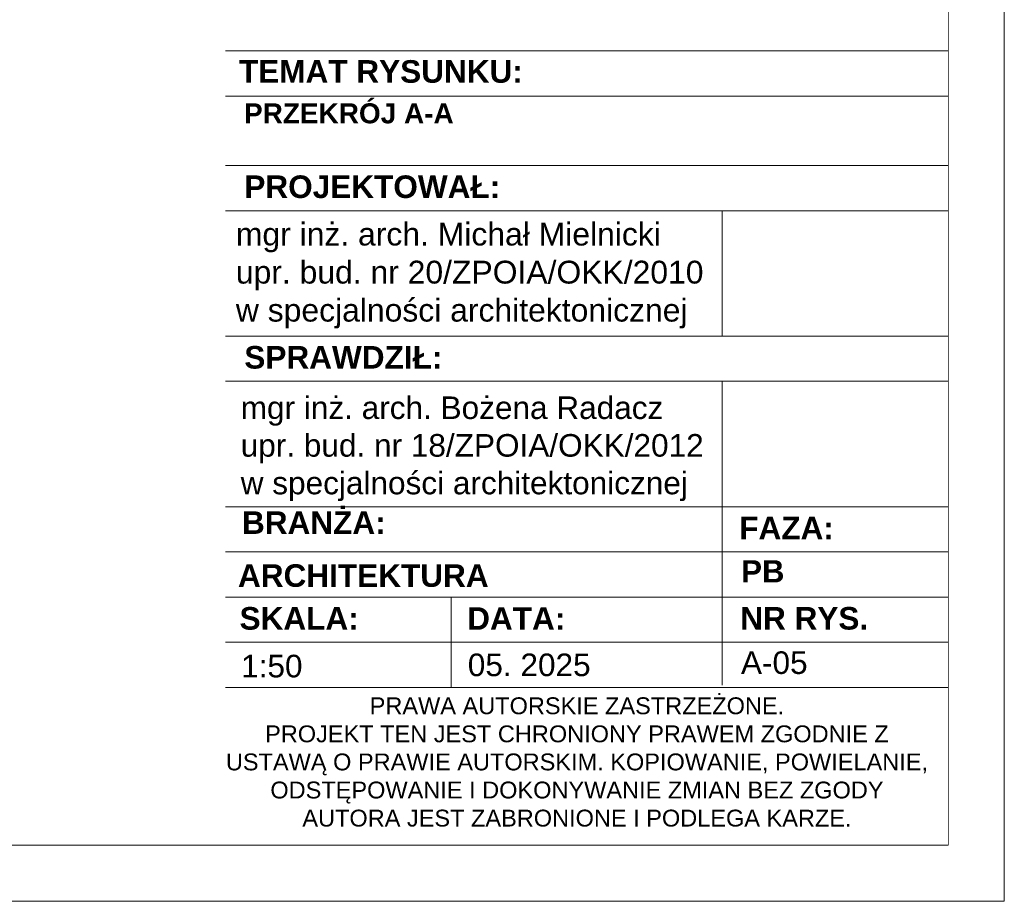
# Model space of a CAD drawing. Header units: millimetres. Extents: x 8949 to 18258, y -1077 to 30686.
# Tile 63 of 89: x 15004 to 15442, y 20999 to 21392. Entities that reach past the tile are written whole.
import ezdxf

# ---------------------------------------------------------------- set-up
doc = ezdxf.new("R2010")
doc.units = ezdxf.units.MM
doc.set_wipeout_variables(frame=1)
doc.layers.add('0A_TABELKA', color=7, linetype='Continuous', lineweight=0)
doc.layers.add('0Z_OPISY', color=7, linetype='Continuous', lineweight=9)
doc.styles.add('Arial', font='arial.ttf')

msp = doc.modelspace()

# ---------------------------------------------------------------- linework, layer by layer
at = {"layer": '0Z_OPISY'}
for points in [[(12242.45, 20999.24), (15442.45, 20999.24), (15442.45, 23099.24), (12242.45, 23099.24)], [(12267.45, 21024.24), (15417.45, 21024.24), (15417.45, 23074.24), (12267.45, 23074.24)]]:
    msp.add_lwpolyline(points, close=True, dxfattribs=at)

# ---------------------------------------------------------------- next in the draw order: wipeouts: each hides what was drawn before it
msp.add_wipeout([(15095.7, 21024.24), (15095.7, 21672.63), (15417.45, 21672.63), (15417.45, 21024.24)]).dxf.layer = '0A_TABELKA'

# ---------------------------------------------------------------- next in the draw order: linework, layer by layer
at = {"layer": '0A_TABELKA'}
for p, q in [((15095.7, 21377.81), (15417.45, 21377.81)), ((15095.7, 21357.7), (15417.45, 21357.7)), ((15095.7, 21326.8), (15417.45, 21326.8)), ((15095.7, 21306.69), (15417.45, 21306.69)), ((15095.7, 21250.87), (15417.45, 21250.87)), ((15095.7, 21230.76), (15417.45, 21230.76)), ((15316.91, 21230.76), (15316.91, 21095.52)), ((15095.7, 21174.93), (15417.45, 21174.93)), ((15095.7, 21174.93), (15417.45, 21174.93)), ((15095.7, 21154.83), (15417.45, 21154.83)), ((15095.7, 21134.72), (15417.45, 21134.72)), ((15196.25, 21134.72), (15196.25, 21094.5)), ((15095.7, 21114.61), (15417.45, 21114.61)), ((15095.7, 21094.5), (15417.45, 21094.5)), ((15417.45, 21024.24), (15095.7, 21024.24))]:
    msp.add_line(p, q, dxfattribs=at)
msp.add_lwpolyline([(15316.91, 21306.69), (15316.91, 21250.87)], dxfattribs=at)

# ---------------------------------------------------------------- next in the draw order: texts
at = {"layer": '0A_TABELKA', "style": 'Arial'}
for s, insert, char_height, width, attachment_point in [('{\\W1;\\fArial|b1|i0|c238|p34;TEMAT RYSUNKU:\\fArial Narrow|b1|i0|c238|p34;  }', (15101.73, 21373.73), 10.0547, 380.2601, 1), ('{\\fArial|b1|i0|c238|p34;PRZEKRÓJ A-A}', (15103.98, 21354.51), 8.91, 460.3901, 1), ('{\\fArial|b1|i0|c238|p34;\\W1;PROJEKTOWAŁ:}', (15104.13, 21322.41), 10.0547, 28.8912, 1), ('{\\W1;mgr inż. arch. Michał Mielnicki \\Pupr. bud. nr 20/ZPOIA/OKK/2010\\Pw specjalności architektonicznej}', (15100.36, 21301.36), 10.1562, 469.362, 1), ('{\\fArial|b1|i0|c238|p34;SPRAWDZIŁ:}', (15104.13, 21246.47), 10.0547, 28.8912, 1), ('{\\W1;mgr inż. arch. Bożena Radacz\\Pupr. bud. nr 18/ZPOIA/OKK/2012\\Pw specjalności architektonicznej}', (15102.52, 21224.02), 10.0547, 467.0676, 1), ('{\\fArial|b1|i0|c238|p34;\\H1.102x;\\W1;BRANŻA:\\P\\fArial|b0|i0|c238|p34;\\H0.90744x;\\W0.8;\\P         }', (15103.09, 21172.86), 9.1216, 26.0508, 1), ('{\\fArial|b1|i0|c238|p34;\\H1.102x;\\W1;FAZA:\\P\\fArial|b0|i0|c238|p34;\\H0.90744x;\\W0.8;\\P\\pxi1.9692; }', (15324.46, 21170.48), 9.1216, 14.3812, 1), ('{\\fArial|b1|i0|c238|p34;\\W1;ARCHITEKTURA}', (15101.31, 21149.3), 10.0547, 29.0235, 1), ('{\\fArial|b1|i0|c238|p34;PB}', (15325.36, 21151.1), 9.9, 29.0235, 1), ('{\\fArial|b1|i0|c238|p34;\\W1;SKALA:}', (15102, 21130.24), 10.0547, 10.2029, 1), ('{\\fArial|b1|i0|c238|p34;\\W1;DATA:}', (15203.34, 21130.18), 10.0547, 10.2029, 1), ('{\\fArial|b1|i0|c238|p34;\\H1.102x;\\W1;NR RYS.\\P\\fArial|b0|i0|c238|p34;\\H0.90744x;\\W0.8; \\P   }', (15324.9, 21130.27), 9.1216, 118.9575, 1), ('A-05', (15325.22, 21110.52), 10.055, 29.0235, 1), ('{\\W1;\\fArial|b0|i0|c161|p34;1:5\\fArial|b0|i0|c238|p34;0}', (15102.7, 21109), 10.0547, 29.0235, 1), ('05. 2025', (15203.62, 21109.54), 10.055, 134.321, 1), ('{\\W1;PRAWA AUTORSKIE ZASTRZEŻONE.\\PPROJEKT TEN JEST CHRONIONY PRAWEM ZGODNIE Z USTAWĄ O PRAWIE AUTORSKIM. KOPIOWANIE, POWIELANIE, ODSTĘPOWANIE I DOKONYWANIE ZMIAN BEZ ZGODY AUTORA JEST ZABRONIONE I PODLEGA KARZE.}', (15252.2, 21061.24), 7.5, 313.6295, 5)]:
    msp.add_mtext(s, dxfattribs=dict(at, insert=insert, char_height=char_height, width=width, attachment_point=attachment_point))

doc.saveas('drawing.dxf')
